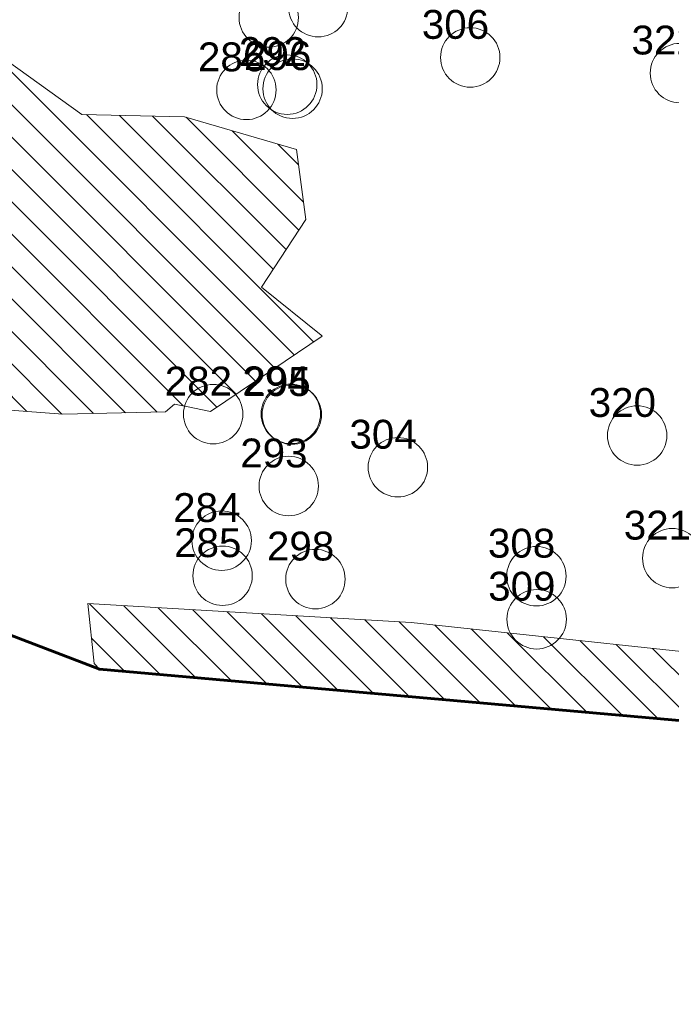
# Model space of a CAD drawing. Header units: metres. Extents: x 179483 to 180084, y 582739 to 582904.
# Tile 140 of 205: x 179789 to 179816, y 582739 to 582780. Entities that reach past the tile are written whole.
import ezdxf

# ---------------------------------------------------------------- set-up
doc = ezdxf.new("R2010")
doc.units = ezdxf.units.M
doc.layers.get('0').update_dxf_attribs({"linetype": 'CONTINUOUS', "lineweight": 9})
for name, color, linetype, lineweight in [('TA - OPSPORINGSGEBIED', 5, 'CONTINUOUS', 60), ('TA - VERDACHT_OBJECT', 1, 'CONTINUOUS', 18), ('TA - VERSTOORD_GEBIED', 30, 'CONTINUOUS', 18), ('TA - VRIJGEGEVEN TOT 4M-MV', 3, 'CONTINUOUS', 18)]:
    doc.layers.add(name, color=color, linetype=linetype, lineweight=lineweight)
doc.styles.get("Standard").update_dxf_attribs({"font": 'arial.ttf'})
pattern_1 = [(135, (0, 0), (-0.6735192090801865, -0.6735192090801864), [])]

# ---------------------------------------------------------------- blocks, each defined once
blk = doc.blocks.new('Object')
at = {"lineweight": 20}
blk.add_circle((0, 0), 1.235802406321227, dxfattribs=at)
at = {"color": 7}
blk.add_attdef('1', (-2.480302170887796, 0.7741065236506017), '', height=1.2, dxfattribs=at)

msp = doc.modelspace()

# ---------------------------------------------------------------- hatches: boundary and pattern name
at = {"layer": 'TA - VERSTOORD_GEBIED'}
h = msp.add_hatch(dxfattribs=at)
h.set_pattern_fill('ANSI31', color=256, scale=0.3, angle=90, style=0)
h.set_pattern_definition(pattern_1)
h.paths.add_polyline_path([(179796.7727508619, 582763.9275405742), (179799.8677907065, 582766.0187836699), (179801.4124433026, 582767.0624678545), (179801.3701513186, 582767.0966267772), (179798.8903326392, 582769.0995573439), (179800.7334134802, 582771.9126808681), (179800.3453965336, 582774.8228086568), (179795.6891919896, 582776.1808682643), (179791.4210046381, 582776.2778725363), (179788.3168682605, 582778.5089705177), (179786.3124763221, 582778.8391056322), (179785.1445067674, 582779.0314771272), (179780.0715061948, 582779.8670301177), (179773.4752166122, 582778.5089705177), (179772.5051740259, 582773.5617532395), (179774.8452739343, 582768.3309415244), (179774.8937855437, 582768.2225038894), (179775.2871672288, 582767.3431800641), (179776.0989962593, 582767.2540309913), (179777.4004901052, 582766.2081876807), (179783.2778732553, 582764.3715054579), (179790.6246021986, 582763.8205007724), (179794.8948884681, 582763.912334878), (179795.2701343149, 582764.2383682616), (179795.7739896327, 582764.1341418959)])
h = msp.add_hatch(dxfattribs=at)
h.set_pattern_fill('ANSI31', color=256, scale=0.3, angle=90, style=0)
h.set_pattern_definition(pattern_1)
h.paths.add_polyline_path([(179934.2728316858, 582741.1177964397), (179936.6342802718, 582744.0040113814), (179937.8410468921, 582745.2310597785), (179938.598031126, 582745.9060299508), (179947.520668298, 582755.0214909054), (179948.1166565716, 582755.67936882), (179952.2460792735, 582759.8781935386), (179953.4140547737, 582761.3381629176), (179954.7051743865, 582762.9520623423), (179955.6074301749, 582763.9480117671), (179955.6570605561, 582764.1419201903), (179954.6075278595, 582764.9290696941), (179954.4107404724, 582766.3721771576), (179955.5369179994, 582767.9037784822), (179957.6905301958, 582770.832691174), (179957.9629528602, 582771.2031860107), (179962.2449946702, 582774.662294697), (179962.3481058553, 582775.1353930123), (179962.5961465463, 582776.2734620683), (179961.8938428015, 582776.727893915), (179960.7784192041, 582777.2029817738), (179959.3324997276, 582778.5869332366), (179957.4321484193, 582779.950228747), (179957.4170290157, 582779.9330933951), (179957.1223085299, 582779.5990768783), (179956.1927888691, 582778.0498774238), (179955.0153972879, 582774.9927905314), (179953.4455418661, 582771.4812718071), (179954.5757432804, 582770.5885076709), (179947.8511610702, 582763.2891748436), (179937.2246424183, 582752.1378898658), (179929.3531472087, 582743.872819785), (179926.5325279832, 582742.2985207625), (179912.8230070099, 582743.544840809), (179901.4749346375, 582745.3159272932), (179892.6195024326, 582746.9558221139), (179885.4039651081, 582747.2838010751), (179879.8283226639, 582747.6773758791), (179873.6623179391, 582749.9076328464), (179872.6127852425, 582753.9745720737), (179868.9394208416, 582757.7135323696), (179864.019736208, 582758.2382986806), (179862.5110329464, 582756.926382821), (179862.6422245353, 582753.0562309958), (179861.3959045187, 582750.6291865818), (179848.8015119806, 582752.2034856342), (179840.6676335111, 582753.18742254), (179836.6006942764, 582754.8929131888), (179833.2553087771, 582755.811254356), (179828.9259864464, 582754.5649342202), (179826.3677504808, 582753.8433805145), (179821.6448532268, 582753.384209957), (179805.11471311, 582755.1552963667), (179791.6675753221, 582755.9424459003), (179791.9299585, 582753.4498057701), (179792.1487381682, 582753.2109813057), (179823.3188517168, 582750.4581956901), (179827.3711983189, 582750.071974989), (179839.2526710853, 582748.90776724), (179872.0224230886, 582745.3815230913), (179880.0907057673, 582744.8567567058), (179892.488310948, 582743.0856702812), (179910.3303669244, 582741.1177964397), (179927.2540817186, 582739.2811142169), (179929.0845032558, 582739.7601030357), (179931.0353123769, 582740.2080734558), (179931.2326276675, 582740.322229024)])

# ---------------------------------------------------------------- linework, layer by layer
at = {"layer": 'TA - OPSPORINGSGEBIED', "linetype": 'ByBlock'}
msp.add_lwpolyline([(179927.2540817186, 582739.2811142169), (179910.3303669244, 582741.1177964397), (179892.488310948, 582743.0856702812), (179880.0907057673, 582744.8567567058), (179872.0224230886, 582745.3815230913), (179839.2526710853, 582748.90776724), (179827.3711983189, 582750.071974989), (179823.3188517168, 582750.4581956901), (179792.1487381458, 582753.2109813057), (179787.1801370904, 582755.1193600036), (179746.8148833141, 582759.2789021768), (179689.1270952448, 582765.4647893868)], dxfattribs=at)
at = {"layer": 'TA - VERSTOORD_GEBIED', "linetype": 'ByBlock'}
for points in [[(179788.3168682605, 582778.5089705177), (179791.4210046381, 582776.2778725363), (179795.6891919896, 582776.1808682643), (179800.3453965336, 582774.8228086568), (179800.7334134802, 582771.9126808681), (179798.8903326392, 582769.0995573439), (179801.3701513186, 582767.0966267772), (179801.4124433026, 582767.0624678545), (179799.8677907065, 582766.0187836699), (179796.7727508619, 582763.9275405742), (179795.7739896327, 582764.1341418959), (179795.2701343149, 582764.2383682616), (179794.8948884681, 582763.912334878), (179790.6246021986, 582763.8205007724), (179783.2778732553, 582764.3715054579)], [(179783.2778732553, 582764.3715054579), (179790.6246021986, 582763.8205007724), (179794.8948884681, 582763.912334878), (179795.2701343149, 582764.2383682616), (179795.7739896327, 582764.1341418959), (179796.7727508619, 582763.9275405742), (179799.8677907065, 582766.0187836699), (179801.4124433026, 582767.0624678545), (179801.3701513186, 582767.0966267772), (179798.8903326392, 582769.0995573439), (179800.7334134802, 582771.9126808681), (179800.3453965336, 582774.8228086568), (179795.6891919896, 582776.1808682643), (179791.4210046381, 582776.2778725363), (179788.3168682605, 582778.5089705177)], [(179783.2778732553, 582764.3715054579), (179790.6246021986, 582763.8205007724), (179794.8948884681, 582763.912334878), (179795.2701343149, 582764.2383682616), (179795.7739896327, 582764.1341418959), (179796.7727508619, 582763.9275405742), (179799.8677907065, 582766.0187836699), (179801.4124433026, 582767.0624678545), (179801.3701513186, 582767.0966267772), (179798.8903326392, 582769.0995573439), (179800.7334134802, 582771.9126808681), (179800.3453965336, 582774.8228086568), (179795.6891919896, 582776.1808682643), (179791.4210046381, 582776.2778725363), (179788.3168682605, 582778.5089705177)], [(179872.0224230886, 582745.3815230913), (179839.2526710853, 582748.90776724), (179827.3711983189, 582750.071974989), (179823.3188517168, 582750.4581956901), (179792.1487381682, 582753.2109813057), (179791.9299585, 582753.4498057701), (179791.6675753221, 582755.9424459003), (179805.11471311, 582755.1552963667), (179821.6448532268, 582753.384209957), (179826.3677504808, 582753.8433805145), (179828.9259864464, 582754.5649342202), (179833.2553087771, 582755.811254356), (179836.6006942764, 582754.8929131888), (179840.6676335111, 582753.18742254), (179848.8015119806, 582752.2034856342), (179861.3959045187, 582750.6291865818), (179862.6422245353, 582753.0562309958), (179862.5110329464, 582756.926382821), (179864.019736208, 582758.2382986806)], [(179864.019736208, 582758.2382986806), (179862.5110329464, 582756.926382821), (179862.6422245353, 582753.0562309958), (179861.3959045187, 582750.6291865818), (179848.8015119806, 582752.2034856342), (179840.6676335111, 582753.18742254), (179836.6006942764, 582754.8929131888), (179833.2553087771, 582755.811254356), (179828.9259864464, 582754.5649342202), (179826.3677504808, 582753.8433805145), (179821.6448532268, 582753.384209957), (179805.11471311, 582755.1552963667), (179791.6675753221, 582755.9424459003), (179791.9299585, 582753.4498057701), (179792.1487381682, 582753.2109813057), (179823.3188517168, 582750.4581956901), (179827.3711983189, 582750.071974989), (179839.2526710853, 582748.90776724), (179872.0224230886, 582745.3815230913)], [(179864.019736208, 582758.2382986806), (179862.5110329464, 582756.926382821), (179862.6422245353, 582753.0562309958), (179861.3959045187, 582750.6291865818), (179848.8015119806, 582752.2034856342), (179840.6676335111, 582753.18742254), (179836.6006942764, 582754.8929131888), (179833.2553087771, 582755.811254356), (179828.9259864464, 582754.5649342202), (179826.3677504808, 582753.8433805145), (179821.6448532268, 582753.384209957), (179805.11471311, 582755.1552963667), (179791.6675753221, 582755.9424459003), (179791.9299585, 582753.4498057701), (179792.1487381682, 582753.2109813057), (179823.3188517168, 582750.4581956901), (179827.3711983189, 582750.071974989), (179839.2526710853, 582748.90776724), (179872.0224230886, 582745.3815230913)]]:
    msp.add_lwpolyline(points, dxfattribs=at)
at = {"layer": 'TA - VRIJGEGEVEN TOT 4M-MV', "linetype": 'ByBlock'}
for points in [[(179783.2778732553, 582764.3715054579), (179790.6246021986, 582763.8205007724), (179794.8948884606, 582763.912334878), (179795.2701343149, 582764.2383682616), (179795.7739896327, 582764.1341418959), (179796.7727508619, 582763.9275405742), (179799.8677907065, 582766.0187836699), (179801.4124433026, 582767.0624678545), (179801.3701513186, 582767.0966267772), (179798.8903326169, 582769.0995573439), (179800.7334134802, 582771.9126808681), (179800.3453965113, 582774.8228086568), (179795.6891919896, 582776.1808682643), (179791.4210046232, 582776.2778725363), (179788.3168682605, 582778.5089705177)], [(179783.2778732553, 582764.3715054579), (179790.6246021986, 582763.8205007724), (179794.8948884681, 582763.912334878), (179795.2701343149, 582764.2383682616), (179795.7739896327, 582764.1341418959), (179796.7727508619, 582763.9275405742), (179799.8677907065, 582766.0187836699), (179801.4124433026, 582767.0624678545), (179801.3701513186, 582767.0966267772), (179798.8903326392, 582769.0995573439), (179800.7334134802, 582771.9126808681), (179800.3453965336, 582774.8228086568), (179795.6891919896, 582776.1808682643), (179791.4210046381, 582776.2778725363), (179788.3168682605, 582778.5089705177)]]:
    msp.add_lwpolyline(points, dxfattribs=at)
at = {"layer": 'TA - VRIJGEGEVEN TOT 4M-MV'}
msp.add_lwpolyline([(179787.1801370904, 582755.1193600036), (179792.1487381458, 582753.2109813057), (179791.9299585, 582753.4498057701), (179791.6675753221, 582755.9424459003), (179805.11471311, 582755.1552963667), (179821.6448532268, 582753.384209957), (179826.3677504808, 582753.8433805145), (179828.9259864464, 582754.5649342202), (179833.2553087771, 582755.811254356), (179836.6006942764, 582754.8929131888), (179840.6676335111, 582753.18742254), (179848.8015119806, 582752.2034856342), (179861.3959045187, 582750.6291865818), (179862.6422245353, 582753.0562309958), (179862.5110329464, 582756.926382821), (179864.019736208, 582758.2382986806), (179868.9394208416, 582757.7135323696), (179872.6127852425, 582753.9745720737), (179873.6623179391, 582749.9076328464), (179879.8283226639, 582747.6773758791), (179885.4039651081, 582747.2838010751), (179892.6195024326, 582746.9558221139), (179901.4749346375, 582745.3159272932), (179912.8230070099, 582743.544840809)], dxfattribs=at)

# ---------------------------------------------------------------- block references
at = {"layer": 'TA - VERDACHT_OBJECT', "linetype": 'ByBlock'}
for p, values in [((179801.246, 582780.741), {'1': ' 579'}), ((179799.19, 582780.31), {'1': ' 290'}), ((179807.57, 582778.65), {'1': ' 306'}), ((179816.29, 582778), {'1': ' 322'}), ((179798.26, 582777.3), {'1': ' 286'}), ((179799.959999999, 582777.52), {'1': ' 292'}), ((179800.179999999, 582777.349999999), {'1': ' 296'}), ((179796.88, 582763.819999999), {'1': ' 282'}), ((179800.109999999, 582763.829999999), {'1': ' 294'}), ((179800.149999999, 582763.8), {'1': ' 295'}), ((179814.51, 582762.93), {'1': ' 320'}), ((179804.56, 582761.609999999), {'1': ' 304'}), ((179800.019999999, 582760.829999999), {'1': ' 293'}), ((179797.23, 582758.56), {'1': ' 284'}), ((179815.97, 582757.829999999), {'1': ' 321'}), ((179797.269999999, 582757.099999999), {'1': ' 285'}), ((179801.13, 582756.959999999), {'1': ' 298'}), ((179810.32, 582757.079999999), {'1': ' 308'}), ((179810.329999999, 582755.29), {'1': ' 309'})]:
    msp.add_blockref('Object', p, dxfattribs=at).add_auto_attribs(values)

doc.saveas('drawing.dxf')
